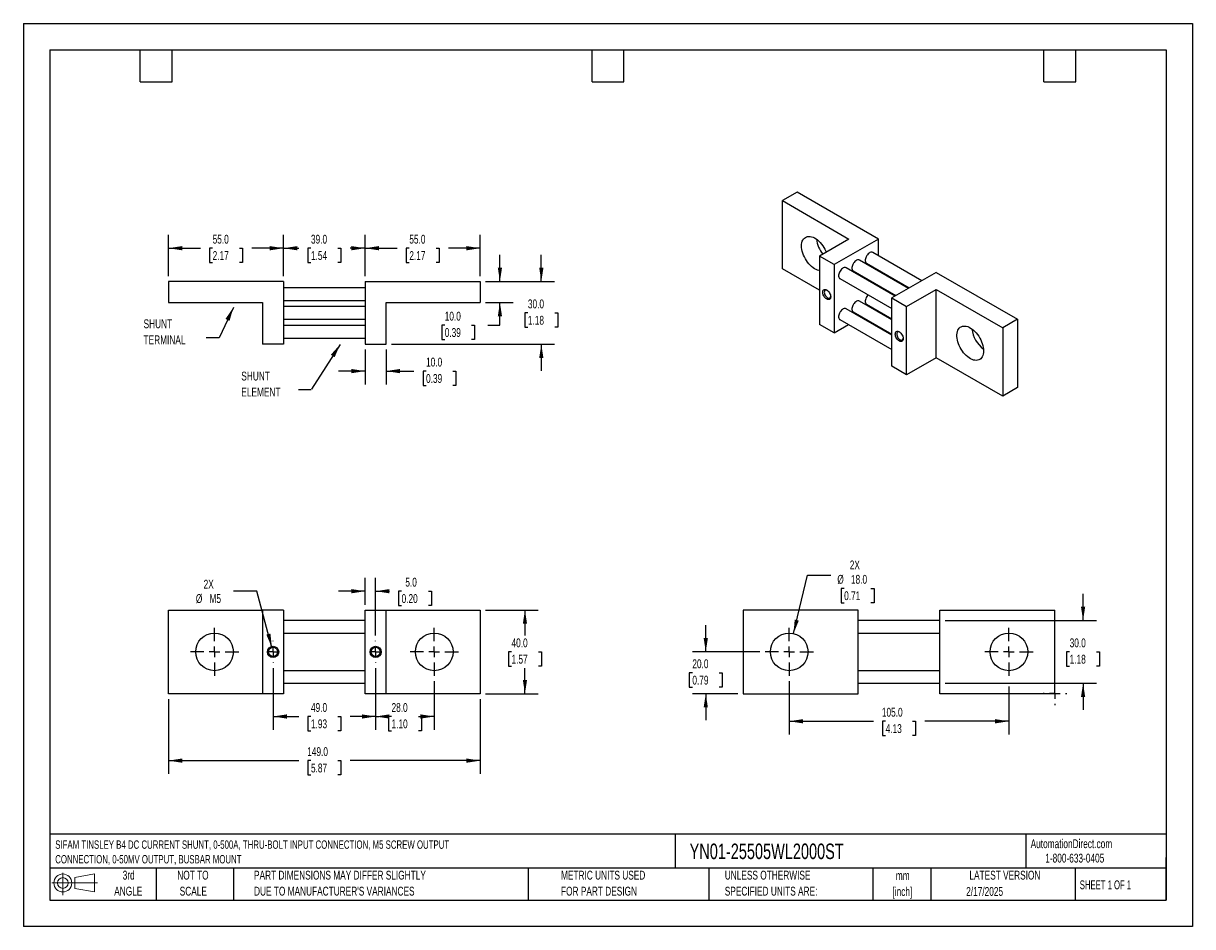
# Model space of a CAD drawing. Header units: millimetres. Extents: x 0 to 559, y 0 to 432.
import ezdxf

# ---------------------------------------------------------------- set-up
doc = ezdxf.new("R2010")
doc.units = ezdxf.units.MM
doc.header["$LTSCALE"] = 2
doc.linetypes.add('CENTERX2', pattern=[20.32, 12.7, -2.54, 2.54, -2.54])
doc.layers.add('CENTER', color=40, linetype='CENTERX2')
doc.layers.add('SLD-DEFPOINTS', color=7, linetype='Continuous')
doc.layers.add('DIMENSIONS', color=140, linetype='Continuous', lineweight=25)
doc.layers.add('TEXT', color=140, linetype='Continuous', lineweight=25)
doc.styles.add('SLDTEXTSTYLE0', font='TXT', dxfattribs={"width": 0.7})
doc.styles.add('SLDTEXTSTYLE1', font='TXT', dxfattribs={"width": 0.65})
doc.dimstyles.new('SLDDIMSTYLE0', dxfattribs={"dimtxt": 4.316016, "dimasz": 6.604, "dimexe": 0, "dimexo": 0.0625, "dimgap": 1.079004, "dimtad": 0, "dimtih": 1, "dimtoh": 1, "dimrnd": 1e-09, "dimzin": 12, "dimdsep": 46, "dimtxsty": 'SLDTEXTSTYLE0', "dimsah": 1, "dimcen": 0, "dimadec": 0, "dimazin": 3, "dimtfac": 1, "dimtofl": 0, "dimtmove": 0, "dimatfit": 3, "dimfxl": 0, "dimfrac": 2, "dimtolj": 1, "dimtzin": 12, "dimarcsym": 0})
doc.dimstyles.new('SLDDIMSTYLE1', dxfattribs={"dimtxt": 4.316016, "dimasz": 6.604, "dimexe": 0, "dimexo": 0.0625, "dimgap": 1.079004, "dimtad": 0, "dimtih": 1, "dimtoh": 1, "dimrnd": 1e-09, "dimzin": 4, "dimdsep": 46, "dimtxsty": 'SLDTEXTSTYLE0', "dimsah": 1, "dimcen": 0.09, "dimadec": 0, "dimazin": 1, "dimtfac": 1, "dimtmove": 0, "dimatfit": 0, "dimfxl": 0, "dimfrac": 2, "dimtolj": 1, "dimtzin": 12, "dimarcsym": 0})
doc.dimstyles.new('SLDDIMSTYLE2', dxfattribs={"dimtxt": 4.316016, "dimasz": 6.604, "dimexe": 0, "dimexo": 0.0625, "dimgap": 1.079004, "dimtad": 0, "dimtih": 1, "dimtoh": 1, "dimrnd": 1e-09, "dimzin": 4, "dimdsep": 46, "dimtxsty": 'SLDTEXTSTYLE0', "dimsah": 1, "dimcen": 0.09, "dimadec": 0, "dimazin": 1, "dimtfac": 1, "dimtofl": 0, "dimtmove": 0, "dimatfit": 3, "dimfxl": 0, "dimfrac": 2, "dimtolj": 1, "dimtzin": 12, "dimarcsym": 0})
doc.dimstyles.new('SLDDIMSTYLE3', dxfattribs={"dimtxt": 0.18, "dimasz": 6.604, "dimexe": 0, "dimexo": 0.0625, "dimgap": 0, "dimtad": 0, "dimtih": 1, "dimtoh": 1, "dimdec": 0, "dimrnd": 1e-09, "dimzin": 0, "dimdsep": 46, "dimtxsty": 'Standard', "dimsah": 1, "dimcen": 0.09, "dimadec": 0, "dimazin": 0, "dimtfac": 6.604, "dimtdec": 0, "dimtofl": 0, "dimtmove": 0, "dimatfit": 3, "dimfxl": 0, "dimfrac": 2, "dimtolj": 1, "dimtzin": 0, "dimarcsym": 0})
doc.dimstyles.new('SLDDIMSTYLE4', dxfattribs={"dimtxt": 4.316016, "dimasz": 6.604, "dimexe": 0, "dimexo": 0.0625, "dimgap": 1.079004, "dimtad": 0, "dimtih": 1, "dimtoh": 1, "dimrnd": 1e-09, "dimzin": 4, "dimdsep": 46, "dimtxsty": 'SLDTEXTSTYLE0', "dimsah": 1, "dimcen": 0, "dimadec": 0, "dimazin": 1, "dimtfac": 1, "dimtofl": 0, "dimtmove": 0, "dimatfit": 3, "dimfxl": 0, "dimfrac": 2, "dimtolj": 1, "dimtzin": 12, "dimarcsym": 0})

# ---------------------------------------------------------------- blocks, each defined once
blk = doc.blocks.new('Block11')
at = {"color": 7, "linetype": 'Continuous', "lineweight": 18}
for p, q in [((0, 5.76), (21.75, 5.76)), ((5.18, 10.62), (5.18, 0)), ((10.96, 8.33), (20.35, 10.06)), ((10.96, 3.19), (10.96, 8.33)), ((20.35, 10.06), (20.35, 1.46)), ((10.96, 3.19), (20.35, 1.46))]:
    blk.add_line(p, q, dxfattribs=at)
for radius in [4.3, 2.57]:
    blk.add_circle((5.18, 5.76), radius, dxfattribs=at)
blk = doc.blocks.new('Block12')
at = {"layer": 'SLD-DEFPOINTS'}
blk.add_blockref('Block11', (0, 0), dxfattribs=at)
blk = doc.blocks.new('SW_NOTE_0')
at = {"layer": 'TEXT', "color": 0, "linetype": 'CENTERX2', "lineweight": 18, "char_height": 4, "attachment_point": 1, "style": 'SLDTEXTSTYLE0'}
for s, insert in [('SIFAM TINSLEY B4 DC CURRENT SHUNT, 0-500A, THRU-BOLT INPUT CONNECTION, M5 SCREW OUTPUT', (0, 5.16)), ('CONNECTION, 0-50MV OUTPUT, BUSBAR MOUNT', (0, -1.84))]:
    blk.add_mtext(s, dxfattribs=dict(at, insert=insert))
blk = doc.blocks.new('SW_NOTE_0_1')
at = {"layer": 'TEXT', "color": 0, "linetype": 'CENTERX2', "lineweight": 18, "char_height": 4.233, "attachment_point": 2, "style": 'SLDTEXTSTYLE0'}
for s, insert in [('mm', (5.69, 5.46)), ('[inch]', (5.52, -2.19))]:
    blk.add_mtext(s, dxfattribs=dict(at, insert=insert))
blk = doc.blocks.new('SW_NOTE_0_2')
at = {"layer": 'TEXT', "color": 0, "linetype": 'CENTERX2', "lineweight": 18, "char_height": 4.2333, "attachment_point": 1, "style": 'SLDTEXTSTYLE0'}
for s, insert in [('UNLESS OTHERWISE', (0, 5.46)), ('SPECIFIED UNITS ARE:', (0, -2.19))]:
    blk.add_mtext(s, dxfattribs=dict(at, insert=insert))
blk = doc.blocks.new('SW_NOTE_0_3')
at = {"layer": 'TEXT', "color": 0, "linetype": 'CENTERX2', "lineweight": 18, "char_height": 4.2333, "attachment_point": 1, "style": 'SLDTEXTSTYLE0'}
for s, insert in [('PART DIMENSIONS MAY DIFFER SLIGHTLY', (0, 5.46)), ("DUE TO MANUFACTURER'S VARIANCES", (0, -2.19))]:
    blk.add_mtext(s, dxfattribs=dict(at, insert=insert))
blk = doc.blocks.new('SW_NOTE_0_4')
at = {"layer": 'TEXT', "color": 0, "linetype": 'CENTERX2', "lineweight": 18, "char_height": 4.233, "attachment_point": 2, "style": 'SLDTEXTSTYLE0'}
for s, insert in [('NOT TO', (10.52, 5.46)), ('SCALE', (10.71, -2.19))]:
    blk.add_mtext(s, dxfattribs=dict(at, insert=insert))
blk = doc.blocks.new('SW_NOTE_0_5')
at = {"layer": 'TEXT', "color": 0, "linetype": 'CENTERX2', "lineweight": 18, "char_height": 4.233, "attachment_point": 2, "style": 'SLDTEXTSTYLE0'}
for s, insert in [('3rd', (4.63, 5.46)), ('ANGLE', (4.44, -2.19))]:
    blk.add_mtext(s, dxfattribs=dict(at, insert=insert))
blk = doc.blocks.new('SW_NOTE_0_6')
at = {"layer": 'TEXT', "color": 0, "linetype": 'CENTERX2', "lineweight": 18, "char_height": 4.2333, "attachment_point": 1, "style": 'SLDTEXTSTYLE0'}
for s, insert in [('METRIC UNITS USED', (0, 5.46)), ('FOR PART DESIGN', (0, -2.19))]:
    blk.add_mtext(s, dxfattribs=dict(at, insert=insert))
blk = doc.blocks.new('_D')
at = {"layer": 'DIMENSIONS'}
for p, q in [((111.59, 160.35), (100.48, 160.35)), ((118.8, 133.46), (111.59, 160.35))]:
    blk.add_line(p, q, dxfattribs=at)
blk.add_solid([(118.8, 133.46), (118.07, 140.1), (116.11, 139.58)], dxfattribs=at)
at = {"layer": 'DIMENSIONS', "char_height": 4.233, "attachment_point": 1, "style": 'SLDTEXTSTYLE0'}
for s, insert in [('2X', (86.14, 165.81)), ('%%c', (82.44, 158.95)), ('M5', (88.95, 158.95))]:
    blk.add_mtext(s, dxfattribs=dict(at, insert=insert))
blk = doc.blocks.new('_D_1')
at = {"layer": 'DIMENSIONS'}
for p, q in [((163.36, 153.9), (163.36, 166.7)), ((168.36, 139.11), (168.36, 166.7)), ((163.36, 160.35), (150.66, 160.35)), ((168.36, 160.35), (174.9, 160.35)), ((180.75, 160.35), (179.3, 160.35)), ((179.3, 160.35), (179.3, 153.49)), ((193.57, 160.35), (195.02, 160.35)), ((195.02, 160.35), (195.02, 153.49)), ((179.3, 153.49), (180.75, 153.49)), ((195.02, 153.49), (193.57, 153.49))]:
    blk.add_line(p, q, dxfattribs=at)
for points in [[(163.36, 160.35), (156.76, 161.37), (156.76, 159.34)], [(168.36, 160.35), (174.96, 159.34), (174.96, 161.37)]]:
    blk.add_solid(points, dxfattribs=at)
at = {"layer": 'DIMENSIONS', "char_height": 4.233, "attachment_point": 1, "style": 'SLDTEXTSTYLE0'}
for s, insert in [('5.0', (182.54, 166.78)), ('0.20', (180.75, 158.95))]:
    blk.add_mtext(s, dxfattribs=dict(at, insert=insert))
blk = doc.blocks.new('_D_2')
at = {"layer": 'DIMENSIONS'}
for p, q in [((220.9, 151.36), (246.06, 151.36)), ((239.71, 151.36), (239.71, 139.19)), ((233.3, 131.36), (231.85, 131.36)), ((231.85, 131.36), (231.85, 124.5)), ((246.12, 131.36), (247.57, 131.36)), ((247.57, 131.36), (247.57, 124.5)), ((231.85, 124.5), (233.3, 124.5)), ((239.71, 111.36), (239.71, 123.53)), ((247.57, 124.5), (246.12, 124.5)), ((220.9, 111.36), (246.06, 111.36))]:
    blk.add_line(p, q, dxfattribs=at)
for points in [[(239.71, 151.36), (238.7, 144.76), (240.73, 144.76)], [(239.71, 111.36), (240.73, 117.96), (238.7, 117.96)]]:
    blk.add_solid(points, dxfattribs=at)
at = {"layer": 'DIMENSIONS', "char_height": 4.233, "attachment_point": 1, "style": 'SLDTEXTSTYLE0'}
for s, insert in [('40.0', (233.3, 137.78)), ('1.57', (233.3, 129.96))]:
    blk.add_mtext(s, dxfattribs=dict(at, insert=insert))
blk = doc.blocks.new('_D_3')
at = {"layer": 'DIMENSIONS'}
for p, q in [((119.36, 123.6), (119.36, 94.11)), ((168.36, 123.6), (168.36, 94.11)), ((119.36, 100.46), (131.6, 100.46)), ((137.45, 100.46), (136, 100.46)), ((136, 100.46), (136, 93.6)), ((150.27, 100.46), (151.72, 100.46)), ((151.72, 100.46), (151.72, 93.6)), ((168.36, 100.46), (156.12, 100.46)), ((136, 93.6), (137.45, 93.6)), ((151.72, 93.6), (150.27, 93.6))]:
    blk.add_line(p, q, dxfattribs=at)
for points in [[(119.36, 100.46), (125.96, 99.44), (125.96, 101.47)], [(168.36, 100.46), (161.76, 101.47), (161.76, 99.44)]]:
    blk.add_solid(points, dxfattribs=at)
at = {"layer": 'DIMENSIONS', "char_height": 4.233, "attachment_point": 1, "style": 'SLDTEXTSTYLE0'}
for s, insert in [('49.0', (137.45, 106.88)), ('1.93', (137.45, 99.06))]:
    blk.add_mtext(s, dxfattribs=dict(at, insert=insert))
blk = doc.blocks.new('_D_4')
at = {"layer": 'DIMENSIONS'}
for p, q in [((168.36, 123.6), (168.36, 94.11)), ((196.36, 117.28), (196.36, 94.11)), ((168.36, 100.46), (170.1, 100.46)), ((175.95, 100.46), (174.5, 100.46)), ((174.5, 100.46), (174.5, 93.6)), ((188.77, 100.46), (190.22, 100.46)), ((190.22, 100.46), (190.22, 93.6)), ((196.36, 100.46), (194.62, 100.46)), ((174.5, 93.6), (175.95, 93.6)), ((190.22, 93.6), (188.77, 93.6))]:
    blk.add_line(p, q, dxfattribs=at)
for points in [[(168.36, 100.46), (174.96, 99.44), (174.96, 101.47)], [(196.36, 100.46), (189.76, 101.47), (189.76, 99.44)]]:
    blk.add_solid(points, dxfattribs=at)
at = {"layer": 'DIMENSIONS', "char_height": 4.233, "attachment_point": 1, "style": 'SLDTEXTSTYLE0'}
for s, insert in [('28.0', (175.95, 106.88)), ('1.10', (175.95, 99.06))]:
    blk.add_mtext(s, dxfattribs=dict(at, insert=insert))
blk = doc.blocks.new('_D_5')
at = {"layer": 'DIMENSIONS'}
for p, q in [((69.36, 108.82), (69.36, 73.01)), ((218.36, 108.82), (218.36, 73.01)), ((69.36, 79.36), (131.6, 79.36)), ((137.45, 79.36), (136, 79.36)), ((136, 79.36), (136, 72.5)), ((150.27, 79.36), (151.72, 79.36)), ((151.72, 79.36), (151.72, 72.5)), ((218.36, 79.36), (156.12, 79.36)), ((136, 72.5), (137.45, 72.5)), ((151.72, 72.5), (150.27, 72.5))]:
    blk.add_line(p, q, dxfattribs=at)
for points in [[(69.36, 79.36), (75.96, 78.34), (75.96, 80.38)], [(218.36, 79.36), (211.76, 80.38), (211.76, 78.34)]]:
    blk.add_solid(points, dxfattribs=at)
at = {"layer": 'DIMENSIONS', "char_height": 4.233, "attachment_point": 1, "style": 'SLDTEXTSTYLE0'}
for s, insert in [('149.0', (135.65, 85.78)), ('5.87', (137.45, 77.96))]:
    blk.add_mtext(s, dxfattribs=dict(at, insert=insert))
blk = doc.blocks.new('SW_CENTERMARKSYMBOL_0')
at = {"layer": 'CENTER', "color": 0}
for p, q in [((0, 5.08), (0, 11.54)), ((-5.08, 0), (-11.54, 0)), ((0, 0), (-2.54, 0)), ((0, 0), (0, 2.54)), ((0, 0), (0, -2.54)), ((0, 0), (2.54, 0)), ((5.08, 0), (11.54, 0)), ((0, -5.08), (0, -11.54))]:
    blk.add_line(p, q, dxfattribs=at)
blk = doc.blocks.new('SW_CENTERMARKSYMBOL_1')
at = {"layer": 'CENTER', "color": 0}
for p, q in [((-5.08, 0), (-5.22, 0)), ((0, 0), (-2.54, 0)), ((0, 5.08), (0, 5.22)), ((0, 0), (0, 2.54)), ((0, 0), (0, -2.54)), ((0, 0), (2.54, 0)), ((5.08, 0), (5.22, 0)), ((0, -5.08), (0, -5.22))]:
    blk.add_line(p, q, dxfattribs=at)
blk = doc.blocks.new('SW_CENTERMARKSYMBOL_2')
at = {"layer": 'CENTER', "color": 0}
for p, q in [((-5.08, 0), (-5.22, 0)), ((0, 0), (-2.54, 0)), ((0, 5.08), (0, 5.22)), ((0, 0), (0, 2.54)), ((0, 0), (0, -2.54)), ((0, 0), (2.54, 0)), ((5.08, 0), (5.22, 0)), ((0, -5.08), (0, -5.22))]:
    blk.add_line(p, q, dxfattribs=at)
blk = doc.blocks.new('SW_CENTERMARKSYMBOL_3')
at = {"layer": 'CENTER', "color": 0}
for p, q in [((0, 5.08), (0, 11.54)), ((-5.08, 0), (-11.54, 0)), ((0, 0), (-2.54, 0)), ((0, 0), (0, 2.54)), ((0, 0), (0, -2.54)), ((0, 0), (2.54, 0)), ((5.08, 0), (11.54, 0)), ((0, -5.08), (0, -11.54))]:
    blk.add_line(p, q, dxfattribs=at)
blk = doc.blocks.new('_D_6')
at = {"layer": 'DIMENSIONS'}
for p, q in [((69.36, 310.92), (69.36, 330.67)), ((124.36, 310.92), (124.36, 330.67)), ((69.36, 324.32), (84.6, 324.32)), ((90.45, 324.32), (89, 324.32)), ((89, 324.32), (89, 317.46)), ((103.27, 324.32), (104.72, 324.32)), ((104.72, 324.32), (104.72, 317.46)), ((124.36, 324.32), (109.12, 324.32)), ((89, 317.46), (90.45, 317.46)), ((104.72, 317.46), (103.27, 317.46))]:
    blk.add_line(p, q, dxfattribs=at)
for points in [[(69.36, 324.32), (75.96, 323.31), (75.96, 325.34)], [(124.36, 324.32), (117.76, 325.34), (117.76, 323.31)]]:
    blk.add_solid(points, dxfattribs=at)
at = {"layer": 'DIMENSIONS', "char_height": 4.233, "attachment_point": 1, "style": 'SLDTEXTSTYLE0'}
for s, insert in [('55.0', (90.45, 330.75)), ('2.17', (90.45, 322.92))]:
    blk.add_mtext(s, dxfattribs=dict(at, insert=insert))
blk = doc.blocks.new('_D_7')
at = {"layer": 'DIMENSIONS'}
for p, q in [((124.36, 310.92), (124.36, 330.67)), ((163.36, 310.92), (163.36, 330.67)), ((124.36, 324.32), (131.6, 324.32)), ((137.45, 324.32), (136, 324.32)), ((136, 324.32), (136, 317.46)), ((150.27, 324.32), (151.72, 324.32)), ((151.72, 324.32), (151.72, 317.46)), ((163.36, 324.32), (156.12, 324.32)), ((136, 317.46), (137.45, 317.46)), ((151.72, 317.46), (150.27, 317.46))]:
    blk.add_line(p, q, dxfattribs=at)
for points in [[(124.36, 324.32), (130.96, 323.31), (130.96, 325.34)], [(163.36, 324.32), (156.76, 325.34), (156.76, 323.31)]]:
    blk.add_solid(points, dxfattribs=at)
at = {"layer": 'DIMENSIONS', "char_height": 4.233, "attachment_point": 1, "style": 'SLDTEXTSTYLE0'}
for s, insert in [('39.0', (137.45, 330.75)), ('1.54', (137.45, 322.92))]:
    blk.add_mtext(s, dxfattribs=dict(at, insert=insert))
blk = doc.blocks.new('_D_8')
at = {"layer": 'DIMENSIONS'}
for p, q in [((163.36, 310.92), (163.36, 330.67)), ((218.36, 310.92), (218.36, 330.67)), ((163.36, 324.32), (178.6, 324.32)), ((184.45, 324.32), (183, 324.32)), ((183, 324.32), (183, 317.46)), ((197.27, 324.32), (198.72, 324.32)), ((198.72, 324.32), (198.72, 317.46)), ((218.36, 324.32), (203.12, 324.32)), ((183, 317.46), (184.45, 317.46)), ((198.72, 317.46), (197.27, 317.46))]:
    blk.add_line(p, q, dxfattribs=at)
for points in [[(163.36, 324.32), (169.96, 323.31), (169.96, 325.34)], [(218.36, 324.32), (211.76, 325.34), (211.76, 323.31)]]:
    blk.add_solid(points, dxfattribs=at)
at = {"layer": 'DIMENSIONS', "char_height": 4.233, "attachment_point": 1, "style": 'SLDTEXTSTYLE0'}
for s, insert in [('55.0', (184.45, 330.75)), ('2.17', (184.45, 322.92))]:
    blk.add_mtext(s, dxfattribs=dict(at, insert=insert))
blk = doc.blocks.new('_D_9')
at = {"layer": 'DIMENSIONS'}
for p, q in [((163.36, 275.84), (163.36, 259.23)), ((173.36, 275.84), (173.36, 259.23)), ((163.36, 265.58), (150.66, 265.58)), ((173.36, 265.58), (186.61, 265.58)), ((192.45, 265.58), (191, 265.58)), ((191, 265.58), (191, 258.72)), ((205.28, 265.58), (206.73, 265.58)), ((206.73, 265.58), (206.73, 258.72)), ((191, 258.72), (192.45, 258.72)), ((206.73, 258.72), (205.28, 258.72))]:
    blk.add_line(p, q, dxfattribs=at)
for points in [[(163.36, 265.58), (156.76, 266.59), (156.76, 264.56)], [(173.36, 265.58), (179.96, 264.56), (179.96, 266.59)]]:
    blk.add_solid(points, dxfattribs=at)
at = {"layer": 'DIMENSIONS', "char_height": 4.233, "attachment_point": 1, "style": 'SLDTEXTSTYLE0'}
for s, insert in [('10.0', (192.45, 272)), ('0.39', (192.45, 264.17))]:
    blk.add_mtext(s, dxfattribs=dict(at, insert=insert))
blk = doc.blocks.new('_D_10')
at = {"layer": 'DIMENSIONS'}
for p, q in [((247.54, 308.38), (247.54, 321.08)), ((220.9, 308.38), (253.89, 308.38)), ((241.12, 293.38), (239.67, 293.38)), ((239.67, 293.38), (239.67, 286.52)), ((253.95, 293.38), (255.4, 293.38)), ((255.4, 293.38), (255.4, 286.52)), ((239.67, 286.52), (241.12, 286.52)), ((255.4, 286.52), (253.95, 286.52)), ((175.9, 278.38), (253.89, 278.38)), ((247.54, 278.38), (247.54, 265.68))]:
    blk.add_line(p, q, dxfattribs=at)
for points in [[(247.54, 308.38), (248.55, 314.99), (246.52, 314.99)], [(247.54, 278.38), (246.52, 271.78), (248.55, 271.78)]]:
    blk.add_solid(points, dxfattribs=at)
at = {"layer": 'DIMENSIONS', "char_height": 4.233, "attachment_point": 1, "style": 'SLDTEXTSTYLE0'}
for s, insert in [('30.0', (241.12, 299.81)), ('1.18', (241.12, 291.98))]:
    blk.add_mtext(s, dxfattribs=dict(at, insert=insert))
blk = doc.blocks.new('_D_11')
at = {"layer": 'DIMENSIONS'}
for p, q in [((227.75, 308.38), (227.75, 321.08)), ((220.9, 308.38), (234.1, 308.38)), ((220.9, 298.38), (234.1, 298.38)), ((227.75, 287.53), (227.75, 298.38)), ((201.37, 287.53), (199.92, 287.53)), ((199.92, 287.53), (199.92, 280.67)), ((214.2, 287.53), (215.65, 287.53)), ((215.65, 287.53), (215.65, 280.67)), ((221.97, 287.53), (227.75, 287.53)), ((199.92, 280.67), (201.37, 280.67)), ((215.65, 280.67), (214.2, 280.67))]:
    blk.add_line(p, q, dxfattribs=at)
for points in [[(227.75, 308.38), (228.77, 314.99), (226.74, 314.99)], [(227.75, 298.38), (226.74, 291.78), (228.77, 291.78)]]:
    blk.add_solid(points, dxfattribs=at)
at = {"layer": 'DIMENSIONS', "char_height": 4.233, "attachment_point": 1, "style": 'SLDTEXTSTYLE0'}
for s, insert in [('10.0', (201.37, 293.95)), ('0.39', (201.37, 286.13))]:
    blk.add_mtext(s, dxfattribs=dict(at, insert=insert))
blk = doc.blocks.new('SW_NOTE_0_7')
at = {"layer": 'TEXT', "color": 0, "linetype": 'CENTERX2', "lineweight": 18, "char_height": 4.233, "attachment_point": 1, "style": 'SLDTEXTSTYLE0'}
for s, insert in [('SHUNT', (-29.99, 8.9)), ('TERMINAL', (-29.99, 1.26))]:
    blk.add_mtext(s, dxfattribs=dict(at, insert=insert))
blk = doc.blocks.new('SW_NOTE_0_8')
at = {"layer": 'TEXT', "color": 0, "linetype": 'CENTERX2', "lineweight": 18, "char_height": 4.233, "attachment_point": 1, "style": 'SLDTEXTSTYLE0'}
for s, insert in [('SHUNT', (-27.28, 8.69)), ('ELEMENT', (-27.28, 1.04))]:
    blk.add_mtext(s, dxfattribs=dict(at, insert=insert))
blk = doc.blocks.new('_D_12')
at = {"layer": 'DIMENSIONS'}
for p, q in [((366, 117.28), (366, 91.83)), ((471, 114.84), (471, 91.83)), ((366, 98.18), (406.24, 98.18)), ((412.09, 98.18), (410.64, 98.18)), ((410.64, 98.18), (410.64, 91.32)), ((424.92, 98.18), (426.37, 98.18)), ((426.37, 98.18), (426.37, 91.32)), ((471, 98.18), (430.76, 98.18)), ((410.64, 91.32), (412.09, 91.32)), ((426.37, 91.32), (424.92, 91.32))]:
    blk.add_line(p, q, dxfattribs=at)
for points in [[(366, 98.18), (372.61, 97.16), (372.61, 99.19)], [(471, 98.18), (464.4, 99.19), (464.4, 97.16)]]:
    blk.add_solid(points, dxfattribs=at)
at = {"layer": 'DIMENSIONS', "char_height": 4.233, "attachment_point": 1, "style": 'SLDTEXTSTYLE0'}
for s, insert in [('105.0', (410.3, 104.6)), ('4.13', (412.09, 96.78))]:
    blk.add_mtext(s, dxfattribs=dict(at, insert=insert))
blk = doc.blocks.new('_D_13')
at = {"layer": 'DIMENSIONS'}
for p, q in [((326.13, 131.36), (326.13, 144.06)), ((351.92, 131.36), (319.78, 131.36)), ((319.72, 121.36), (318.27, 121.36)), ((318.27, 121.36), (318.27, 114.5)), ((332.54, 121.36), (333.99, 121.36)), ((333.99, 121.36), (333.99, 114.5)), ((318.27, 114.5), (319.72, 114.5)), ((333.99, 114.5), (332.54, 114.5)), ((341.46, 111.36), (319.78, 111.36)), ((326.13, 111.36), (326.13, 98.66))]:
    blk.add_line(p, q, dxfattribs=at)
for points in [[(326.13, 131.36), (327.15, 137.96), (325.11, 137.96)], [(326.13, 111.36), (325.11, 104.76), (327.15, 104.76)]]:
    blk.add_solid(points, dxfattribs=at)
at = {"layer": 'DIMENSIONS', "char_height": 4.233, "attachment_point": 1, "style": 'SLDTEXTSTYLE0'}
for s, insert in [('20.0', (319.72, 127.78)), ('0.79', (319.72, 119.96))]:
    blk.add_mtext(s, dxfattribs=dict(at, insert=insert))
blk = doc.blocks.new('_D_14')
at = {"layer": 'DIMENSIONS'}
for p, q in [((368.09, 140.12), (374.72, 167.99)), ((374.72, 167.99), (385.83, 167.99)), ((392.26, 161.72), (390.81, 161.72)), ((390.81, 161.72), (390.81, 154.86)), ((405.09, 161.72), (406.54, 161.72)), ((406.54, 161.72), (406.54, 154.86)), ((390.81, 154.86), (392.26, 154.86)), ((406.54, 154.86), (405.09, 154.86))]:
    blk.add_line(p, q, dxfattribs=at)
blk.add_solid([(368.09, 140.12), (370.6, 146.31), (368.63, 146.78)], dxfattribs=at)
at = {"layer": 'DIMENSIONS', "char_height": 4.233, "attachment_point": 1, "style": 'SLDTEXTSTYLE0'}
for s, insert in [('2X', (394.95, 175.01)), ('%%c', (389, 168.15)), ('18.0', (395.52, 168.15)), ('0.71', (392.26, 160.32))]:
    blk.add_mtext(s, dxfattribs=dict(at, insert=insert))
blk = doc.blocks.new('_D_15')
at = {"layer": 'DIMENSIONS'}
for p, q in [((506.46, 146.36), (506.46, 159.06)), ((440.54, 146.36), (512.81, 146.36)), ((500.04, 131.36), (498.59, 131.36)), ((498.59, 131.36), (498.59, 124.5)), ((512.87, 131.36), (514.32, 131.36)), ((514.32, 131.36), (514.32, 124.5)), ((498.59, 124.5), (500.04, 124.5)), ((514.32, 124.5), (512.87, 124.5)), ((440.54, 116.36), (512.81, 116.36)), ((506.46, 116.36), (506.46, 103.66))]:
    blk.add_line(p, q, dxfattribs=at)
for points in [[(506.46, 146.36), (507.47, 152.96), (505.44, 152.96)], [(506.46, 116.36), (505.44, 109.76), (507.47, 109.76)]]:
    blk.add_solid(points, dxfattribs=at)
at = {"layer": 'DIMENSIONS', "char_height": 4.233, "attachment_point": 1, "style": 'SLDTEXTSTYLE0'}
for s, insert in [('30.0', (500.04, 137.78)), ('1.18', (500.04, 129.96))]:
    blk.add_mtext(s, dxfattribs=dict(at, insert=insert))
blk = doc.blocks.new('SW_CENTERMARKSYMBOL_4')
at = {"layer": 'CENTER', "color": 0}
for p, q in [((0, 5.08), (0, 5.64)), ((-5.08, 0), (-5.64, 0)), ((0, 0), (-2.54, 0)), ((0, 0), (0, 2.54)), ((0, 0), (0, -2.54)), ((0, 0), (2.54, 0)), ((5.08, 0), (5.64, 0)), ((0, -5.08), (0, -5.64))]:
    blk.add_line(p, q, dxfattribs=at)
blk = doc.blocks.new('SW_CENTERMARKSYMBOL_5')
at = {"layer": 'CENTER', "color": 0}
for p, q in [((0, 5.08), (0, 11.54)), ((-5.08, 0), (-11.54, 0)), ((0, 0), (-2.54, 0)), ((0, 0), (0, 2.54)), ((0, 0), (0, -2.54)), ((0, 0), (2.54, 0)), ((5.08, 0), (11.54, 0)), ((0, -5.08), (0, -11.54))]:
    blk.add_line(p, q, dxfattribs=at)
blk = doc.blocks.new('SW_CENTERMARKSYMBOL_6')
at = {"layer": 'CENTER', "color": 0}
for p, q in [((0, 5.08), (0, 11.54)), ((-5.08, 0), (-11.54, 0)), ((0, 0), (-2.54, 0)), ((0, 0), (0, 2.54)), ((0, 0), (0, -2.54)), ((0, 0), (2.54, 0)), ((5.08, 0), (11.54, 0)), ((0, -5.08), (0, -11.54))]:
    blk.add_line(p, q, dxfattribs=at)

msp = doc.modelspace()

# ---------------------------------------------------------------- linework, layer by layer
at = {"color": 7, "linetype": 'Continuous'}
for p, q in [((0.005, 431.805), (0.005, 0.005)), ((0.005, 431.805), (558.805, 431.805)), ((558.805, 431.805), (558.805, 0.005)), ((558.805, 0.005), (0.005, 0.005))]:
    msp.add_line(p, q, dxfattribs=at)
for p, q in [((369.802, 351.159), (362.731, 347.077)), ((362.731, 347.077), (394.551, 328.708)), ((362.731, 314.415), (362.731, 347.077)), ((408.693, 328.708), (369.802, 351.159)), ((394.551, 328.708), (380.409, 320.544)), ((408.693, 328.708), (387.48, 316.462)), ((408.693, 320.741), (408.693, 328.708)), ((380.409, 320.544), (380.409, 287.882)), ((387.48, 316.462), (380.409, 320.544)), ((423.006, 305.131), (399.586, 318.651)), ((429.37, 308.805), (405.95, 322.325)), ((380.409, 304.21), (362.731, 314.415)), ((387.48, 316.462), (387.48, 283.8)), ((416.642, 301.457), (393.222, 314.977)), ((396.587, 313.454), (417.006, 301.667)), ((402.951, 317.128), (423.37, 305.341)), ((408.693, 313.393), (408.693, 313.813)), ((69.359, 308.383), (69.359, 298.383)), ((124.359, 308.383), (69.359, 308.383)), ((124.359, 308.383), (124.359, 278.383)), ((163.359, 308.383), (163.359, 278.383)), ((163.359, 308.383), (218.359, 308.383)), ((218.359, 308.383), (218.359, 298.383)), ((390.223, 309.781), (415.057, 295.444)), ((436.27, 312.788), (415.057, 300.542)), ((436.27, 312.788), (475.161, 290.337)), ((163.359, 305.383), (124.359, 305.383)), ((408.693, 306.046), (408.693, 306.465)), ((422.128, 296.46), (436.27, 304.624)), ((436.27, 304.624), (468.09, 286.255)), ((436.27, 271.962), (436.27, 304.624)), ((69.359, 298.383), (114.359, 298.383)), ((114.359, 298.383), (114.359, 278.383)), ((124.359, 299.383), (163.359, 299.383)), ((163.359, 296.383), (124.359, 296.383)), ((173.359, 298.383), (218.359, 298.383)), ((173.359, 278.383), (173.359, 298.383)), ((415.057, 290.123), (399.586, 299.054)), ((402.951, 297.531), (415.057, 290.542)), ((415.057, 300.542), (422.128, 296.46)), ((415.057, 267.88), (415.057, 300.542)), ((422.128, 263.798), (422.128, 296.46)), ((415.057, 282.775), (393.222, 295.38)), ((396.587, 293.857), (415.057, 283.195)), ((400.381, 291.248), (400.744, 291.457)), ((406.745, 294.921), (407.108, 295.131)), ((124.359, 290.383), (163.359, 290.383)), ((163.359, 287.383), (124.359, 287.383)), ((387.48, 283.8), (380.409, 287.882)), ((387.48, 283.8), (394.38, 287.784)), ((390.223, 290.184), (415.057, 275.847)), ((475.161, 290.337), (468.09, 286.255)), ((468.09, 286.255), (468.09, 253.593)), ((475.161, 290.337), (475.161, 257.675)), ((124.359, 281.383), (163.359, 281.383)), ((124.359, 278.383), (114.359, 278.383)), ((163.359, 278.383), (173.359, 278.383)), ((436.27, 271.962), (422.128, 263.798)), ((468.09, 253.593), (436.27, 271.962)), ((422.128, 263.798), (415.057, 267.88)), ((475.161, 257.675), (468.09, 253.593)), ((69.359, 111.36), (69.359, 151.36)), ((69.359, 151.36), (114.359, 151.36)), ((114.359, 151.36), (114.359, 111.36)), ((124.359, 151.36), (114.359, 151.36)), ((124.359, 151.36), (124.359, 111.36)), ((163.359, 111.36), (163.359, 151.36)), ((163.359, 151.36), (173.359, 151.36)), ((173.359, 111.36), (173.359, 151.36)), ((173.359, 151.36), (218.359, 151.36)), ((218.359, 151.36), (218.359, 111.36)), ((399.004, 151.36), (344.004, 151.36)), ((344.004, 151.36), (344.004, 111.36)), ((399.004, 111.36), (399.004, 151.36)), ((438.004, 111.36), (438.004, 151.36)), ((438.004, 151.36), (493.004, 151.36)), ((493.004, 111.36), (493.004, 151.36)), ((163.359, 146.36), (124.359, 146.36)), ((438.004, 146.36), (399.004, 146.36)), ((124.359, 140.36), (163.359, 140.36)), ((399.004, 140.36), (438.004, 140.36)), ((163.359, 122.36), (124.359, 122.36)), ((438.004, 122.36), (399.004, 122.36)), ((124.359, 116.36), (163.359, 116.36)), ((399.004, 116.36), (438.004, 116.36)), ((114.359, 111.36), (69.359, 111.36)), ((124.359, 111.36), (114.359, 111.36)), ((173.359, 111.36), (163.359, 111.36)), ((218.359, 111.36), (173.359, 111.36)), ((344.004, 111.36), (399.004, 111.36)), ((493.004, 111.36), (438.004, 111.36))]:
    msp.add_line(p, q)
at = {"flags": 128}
for points in [[(371.924, 325.44), (371.962, 326.226), (372.078, 326.958), (372.268, 327.627), (372.532, 328.225), (372.866, 328.744), (373.265, 329.179), (373.726, 329.523), (374.242, 329.774), (374.807, 329.927), (375.414, 329.982), (376.056, 329.936), (376.725, 329.792), (377.413, 329.55), (378.112, 329.213), (378.813, 328.786), (379.508, 328.274), (380.187, 327.683), (380.844, 327.02), (381.47, 326.293), (382.057, 325.511), (382.598, 324.684), (383.087, 323.822), (383.517, 322.934), (383.721, 322.456)], [(380.409, 313.613), (380.187, 313.655), (379.508, 313.849), (378.813, 314.139), (378.112, 314.521), (377.413, 314.991), (376.725, 315.544), (376.056, 316.172), (375.414, 316.868), (374.807, 317.623), (374.242, 318.429), (373.726, 319.275), (373.265, 320.151), (372.866, 321.047), (372.532, 321.952), (372.268, 322.854), (372.078, 323.744), (371.962, 324.609), (371.924, 325.44)], [(399.586, 318.651), (399.317, 318.758), (398.968, 318.79), (398.587, 318.722), (398.187, 318.558), (397.785, 318.303), (397.393, 317.967), (397.026, 317.562), (396.697, 317.102), (396.419, 316.604), (396.201, 316.087), (396.051, 315.568), (395.975, 315.066), (395.975, 314.601), (396.051, 314.187), (396.201, 313.842), (396.419, 313.576), (396.587, 313.454)], [(405.95, 322.325), (405.681, 322.432), (405.332, 322.463), (404.951, 322.396), (404.551, 322.231), (404.149, 321.977), (403.757, 321.641), (403.39, 321.236), (403.061, 320.776), (402.783, 320.278), (402.565, 319.76), (402.415, 319.242), (402.339, 318.74), (402.339, 318.274), (402.415, 317.861), (402.565, 317.515), (402.783, 317.25), (402.951, 317.128)], [(393.222, 314.977), (392.953, 315.084), (392.604, 315.116), (392.223, 315.048), (391.824, 314.884), (391.421, 314.629), (391.029, 314.293), (390.662, 313.888), (390.333, 313.428), (390.055, 312.93), (389.837, 312.413), (389.687, 311.894), (389.611, 311.392), (389.611, 310.927), (389.687, 310.514), (389.837, 310.168), (390.055, 309.902), (390.223, 309.781)], [(385.836, 301.08), (385.797, 300.663), (385.683, 300.307), (385.497, 300.028), (385.248, 299.836), (384.945, 299.741), (384.601, 299.744), (384.231, 299.847), (383.849, 300.046), (383.47, 300.331), (383.111, 300.692), (382.786, 301.113), (382.509, 301.578), (382.29, 302.067), (382.139, 302.56), (382.062, 303.037), (382.062, 303.479), (382.139, 303.868), (382.29, 304.187), (382.509, 304.424), (382.786, 304.568), (383.111, 304.614), (383.47, 304.56), (383.849, 304.409), (384.231, 304.166), (384.601, 303.841), (384.945, 303.448), (385.248, 303.003), (385.497, 302.524), (385.683, 302.03), (385.797, 301.542), (385.836, 301.08)], [(384.131, 304.238), (383.956, 304.305), (383.631, 304.362), (383.339, 304.318), (383.095, 304.178), (382.912, 303.947), (382.798, 303.637), (382.76, 303.264), (382.798, 302.847), (382.912, 302.405), (383.095, 301.963), (383.339, 301.541), (383.631, 301.161), (383.956, 300.842), (384.298, 300.6), (384.64, 300.447), (384.965, 300.391), (385.257, 300.434), (385.501, 300.574), (385.684, 300.805), (385.798, 301.115), (385.827, 301.3)], [(403.708, 301.996), (403.39, 301.639), (403.061, 301.179), (402.783, 300.681), (402.565, 300.163), (402.415, 299.645), (402.339, 299.143), (402.339, 298.677), (402.415, 298.264), (402.565, 297.918), (402.783, 297.653), (402.951, 297.531)], [(399.586, 299.054), (399.317, 299.161), (398.968, 299.193), (398.587, 299.125), (398.187, 298.961), (397.785, 298.706), (397.393, 298.37), (397.026, 297.965), (396.697, 297.505), (396.419, 297.007), (396.201, 296.49), (396.051, 295.971), (395.975, 295.469), (395.975, 295.004), (396.051, 294.59), (396.201, 294.245), (396.419, 293.979), (396.587, 293.857)], [(393.222, 295.38), (392.953, 295.487), (392.604, 295.519), (392.223, 295.451), (391.824, 295.287), (391.421, 295.032), (391.029, 294.696), (390.662, 294.291), (390.333, 293.831), (390.055, 293.333), (389.837, 292.816), (389.687, 292.297), (389.611, 291.796), (389.611, 291.33), (389.687, 290.917), (389.837, 290.571), (390.055, 290.305), (390.223, 290.184)], [(458.898, 275.231), (458.859, 274.444), (458.744, 273.712), (458.553, 273.043), (458.289, 272.446), (457.955, 271.926), (457.556, 271.491), (457.095, 271.147), (456.579, 270.896), (456.015, 270.743), (455.407, 270.688), (454.765, 270.734), (454.096, 270.879), (453.408, 271.121), (452.709, 271.457), (452.008, 271.884), (451.314, 272.396), (450.634, 272.987), (449.977, 273.65), (449.352, 274.377), (448.765, 275.159), (448.224, 275.986), (447.735, 276.848), (447.304, 277.736), (446.937, 278.638), (446.638, 279.543), (446.41, 280.44), (446.257, 281.319), (446.179, 282.168), (446.179, 282.977), (446.257, 283.738), (446.41, 284.439), (446.638, 285.074), (446.937, 285.633), (447.304, 286.111), (447.735, 286.501), (448.224, 286.799), (448.765, 287.002), (449.352, 287.106), (449.977, 287.11), (450.634, 287.015), (451.314, 286.821), (452.008, 286.532), (452.709, 286.149), (453.408, 285.679), (454.096, 285.126), (454.765, 284.498), (455.407, 283.803), (456.015, 283.047), (456.579, 282.242), (457.095, 281.395), (457.556, 280.519), (457.955, 279.623), (458.289, 278.718), (458.553, 277.816), (458.744, 276.927), (458.859, 276.061), (458.898, 275.231)], [(416.701, 283.262), (416.74, 283.679), (416.854, 284.035), (417.04, 284.314), (417.289, 284.506), (417.592, 284.601), (417.936, 284.598), (418.306, 284.495), (418.688, 284.296), (419.067, 284.011), (419.426, 283.65), (419.751, 283.229), (420.028, 282.764), (420.247, 282.275), (420.398, 281.782), (420.475, 281.305), (420.475, 280.863), (420.398, 280.474), (420.247, 280.155), (420.028, 279.919), (419.751, 279.774), (419.426, 279.728), (419.067, 279.782), (418.688, 279.933), (418.306, 280.176), (417.936, 280.501), (417.592, 280.894), (417.289, 281.339), (417.04, 281.818), (416.854, 282.312), (416.74, 282.8), (416.701, 283.262)], [(418.779, 284.236), (418.604, 284.303), (418.279, 284.36), (417.987, 284.316), (417.744, 284.176), (417.56, 283.945), (417.447, 283.635), (417.408, 283.262)], [(417.408, 283.262), (417.447, 282.845), (417.56, 282.403), (417.744, 281.961), (417.987, 281.539), (418.279, 281.159), (418.604, 280.84), (418.946, 280.598), (419.288, 280.445), (419.614, 280.389), (419.905, 280.432), (420.149, 280.572), (420.332, 280.803), (420.446, 281.113), (420.475, 281.298)]]:
    msp.add_lwpolyline(points, dxfattribs=at)
for centre, radius in [((91.359, 131.36), 9), ((196.359, 131.36), 9), ((366.004, 131.36), 9), ((471.004, 131.36), 9), ((119.359, 131.36), 2.675), ((119.359, 131.36), 2.175), ((168.359, 131.36), 2.675), ((168.359, 131.36), 2.175)]:
    msp.add_circle(centre, radius)
for centre, radius, start, end in [((393.302, 330.428), 14.376, 187.18659, 218.45408), ((467.417, 287.497), 14.237, 186.9733, 233.02132)]:
    msp.add_arc(centre, radius, start, end)
at = {"layer": 'TEXT'}
for p, q in [((12.7, 419.1), (546.1, 419.1)), ((12.7, 419.1), (12.7, 12.7)), ((55.88, 403.86), (55.88, 419.1)), ((71.12, 403.86), (71.12, 419.1)), ((271.78, 403.86), (271.78, 419.1)), ((287.02, 403.86), (287.02, 419.1)), ((487.68, 403.86), (487.68, 419.1)), ((502.92, 403.86), (502.92, 419.1)), ((546.1, 419.1), (546.1, 12.7)), ((55.88, 403.86), (71.12, 403.86)), ((271.78, 403.86), (287.02, 403.86)), ((487.68, 403.86), (502.92, 403.86)), ((546.1, 44.252), (12.7, 44.252)), ((311.518, 44.252), (311.518, 27.94)), ((479.151, 44.252), (479.151, 27.94)), ((546.1, 12.7), (546.1, 33.02)), ((546.1, 27.94), (12.7, 27.94)), ((63.5, 27.94), (63.5, 12.7)), ((100.423, 27.94), (100.423, 12.7)), ((241.293, 27.94), (241.293, 12.7)), ((327.56, 27.94), (327.56, 12.7)), ((406.049, 27.94), (406.049, 12.7)), ((433.624, 27.94), (433.624, 12.7)), ((502.697, 27.94), (502.697, 12.7)), ((12.7, 12.7), (546.1, 12.7))]:
    msp.add_line(p, q, dxfattribs=at)

# ---------------------------------------------------------------- block references
at = {"layer": 'CENTER'}
for name, p in [('SW_CENTERMARKSYMBOL_0', (91.359, 131.36)), ('SW_CENTERMARKSYMBOL_3', (196.359, 131.36)), ('SW_CENTERMARKSYMBOL_5', (366.004, 131.36)), ('SW_CENTERMARKSYMBOL_6', (471.004, 131.36)), ('SW_CENTERMARKSYMBOL_1', (119.359, 131.36)), ('SW_CENTERMARKSYMBOL_2', (168.359, 131.36)), ('SW_CENTERMARKSYMBOL_4', (493.004, 111.514))]:
    msp.add_blockref(name, p, dxfattribs=at)
at = {"layer": 'SLD-DEFPOINTS'}
msp.add_blockref('Block12', (13.676, 15.108), dxfattribs=at)
at = {"layer": 'TEXT', "linetype": 'CENTERX2', "lineweight": 18}
for name, p in [('SW_NOTE_0_7', (87.435, 281.405)), ('SW_NOTE_0_8', (131.439, 256.63)), ('SW_NOTE_0', (15.227, 36.062)), ('SW_NOTE_0_5', (45.695, 21.271)), ('SW_NOTE_0_4', (70.514, 21.271)), ('SW_NOTE_0_3', (110.239, 21.271)), ('SW_NOTE_0_6', (256.957, 21.271)), ('SW_NOTE_0_2', (335.216, 21.271)), ('SW_NOTE_0_1', (414.572, 21.063))]:
    msp.add_blockref(name, p, dxfattribs=at)

# ---------------------------------------------------------------- texts
for s, insert, char_height, attachment_point, style in [('YN01-25505WL2000ST', (318.415, 39.707), 7.40833, 1, 'SLDTEXTSTYLE0'), ('AutomationDirect.com', (481.39, 41.753), 4.23333, 1, 'SLDTEXTSTYLE0'), ('1-800-633-0405', (488.383, 34.874), 4.23333, 1, 'SLDTEXTSTYLE0'), ('LATEST VERSION', (469.104, 26.728), 4.23333, 2, 'SLDTEXTSTYLE0'), ('2/17/2025', (459.403, 18.954), 4.2333, 2, 'SLDTEXTSTYLE0'), ('SHEET 1 OF 1', (504.883, 22.103), 4.23333, 1, 'SLDTEXTSTYLE1')]:
    msp.add_mtext(s, dxfattribs=dict(at, insert=insert, char_height=char_height, attachment_point=attachment_point, style=style))

# ---------------------------------------------------------------- dimensions: what is measured, and where the dimension line sits
at = {"layer": 'DIMENSIONS'}
for base, p1, p2, dimstyle, picture, middle in [((69.359, 324.322), (124.359, 308.383), (69.359, 308.383), 'SLDDIMSTYLE2', '_D_6', (96.859, 324.322)), ((124.359, 324.322), (163.359, 308.383), (124.359, 308.383), 'SLDDIMSTYLE2', '_D_7', (143.859, 324.322)), ((218.359, 324.322), (163.359, 308.383), (218.359, 308.383), 'SLDDIMSTYLE2', '_D_8', (190.859, 324.322)), ((173.359, 265.576), (163.359, 278.383), (173.359, 278.383), 'SLDDIMSTYLE1', '_D_9', (198.864, 265.576)), ((168.359, 160.352), (163.359, 151.36), (168.359, 136.575), 'SLDDIMSTYLE1', '_D_1', (187.158, 160.352)), ((168.359, 100.459), (119.359, 126.144), (168.359, 126.144), 'SLDDIMSTYLE2', '_D_3', (143.859, 100.459)), ((196.359, 100.459), (168.359, 126.144), (196.359, 119.82), 'SLDDIMSTYLE2', '_D_4', (182.359, 100.459)), ((471.004, 98.179), (366.004, 119.82), (471.004, 119.82), 'SLDDIMSTYLE2', '_D_12', (418.504, 98.179)), ((218.359, 79.36), (69.359, 111.36), (218.359, 111.36), 'SLDDIMSTYLE2', '_D_5', (143.859, 79.36))]:
    dim = msp.add_linear_dim(base=base, p1=p1, p2=p2, dimstyle=dimstyle, dxfattribs=at)
    dim.commit()
    dim.dimension.update_dxf_attribs({"geometry": picture, "text_midpoint": middle, "dimtype": 160})
for base, p1, p2, dimstyle, picture, middle in [((247.536, 308.383), (173.359, 278.383), (218.359, 308.383), 'SLDDIMSTYLE1', '_D_10', (247.536, 293.383)), ((227.755, 298.383), (218.359, 308.383), (218.359, 298.383), 'SLDDIMSTYLE1', '_D_11', (227.755, 287.528)), ((506.456, 146.36), (438.004, 116.36), (438.004, 146.36), 'SLDDIMSTYLE1', '_D_15', (506.456, 131.36)), ((239.712, 111.36), (218.359, 151.36), (218.359, 111.36), 'SLDDIMSTYLE2', '_D_2', (239.712, 131.36)), ((326.131, 111.36), (354.464, 131.36), (344.004, 111.36), 'SLDDIMSTYLE1', '_D_13', (326.131, 121.36))]:
    dim = msp.add_linear_dim(base=base, p1=p1, p2=p2, angle=90, dimstyle=dimstyle, dxfattribs=at)
    dim.commit()
    dim.dimension.update_dxf_attribs({"geometry": picture, "text_midpoint": middle, "dimtype": 160})
for p1, p2, text, dimstyle, picture, middle in [((363.922, 122.604), (368.087, 140.115), '2X\\P<>', 'SLDDIMSTYLE4', '_D_14', (398.675, 165.152)), ((119.922, 129.258), (118.796, 133.461), '2X\\P%%cM5', 'SLDDIMSTYLE0', '_D', (89.87, 160.352))]:
    dim = msp.add_diameter_dim_2p(p1=p1, p2=p2, text=text, dimstyle=dimstyle, dxfattribs=at)
    dim.commit()
    dim.dimension.update_dxf_attribs({"geometry": picture, "text_midpoint": middle, "dimtype": 163})

# ---------------------------------------------------------------- leaders
at = {"layer": 'TEXT', "linetype": 'CENTERX2', "lineweight": 18}
for points in [[(100.364, 296.033), (93.544, 281.405), (87.435, 281.405)], [(151.393, 278.361), (137.548, 256.63), (131.439, 256.63)]]:
    msp.add_leader(points, dimstyle='SLDDIMSTYLE3', dxfattribs=at)

doc.saveas('drawing.dxf')
